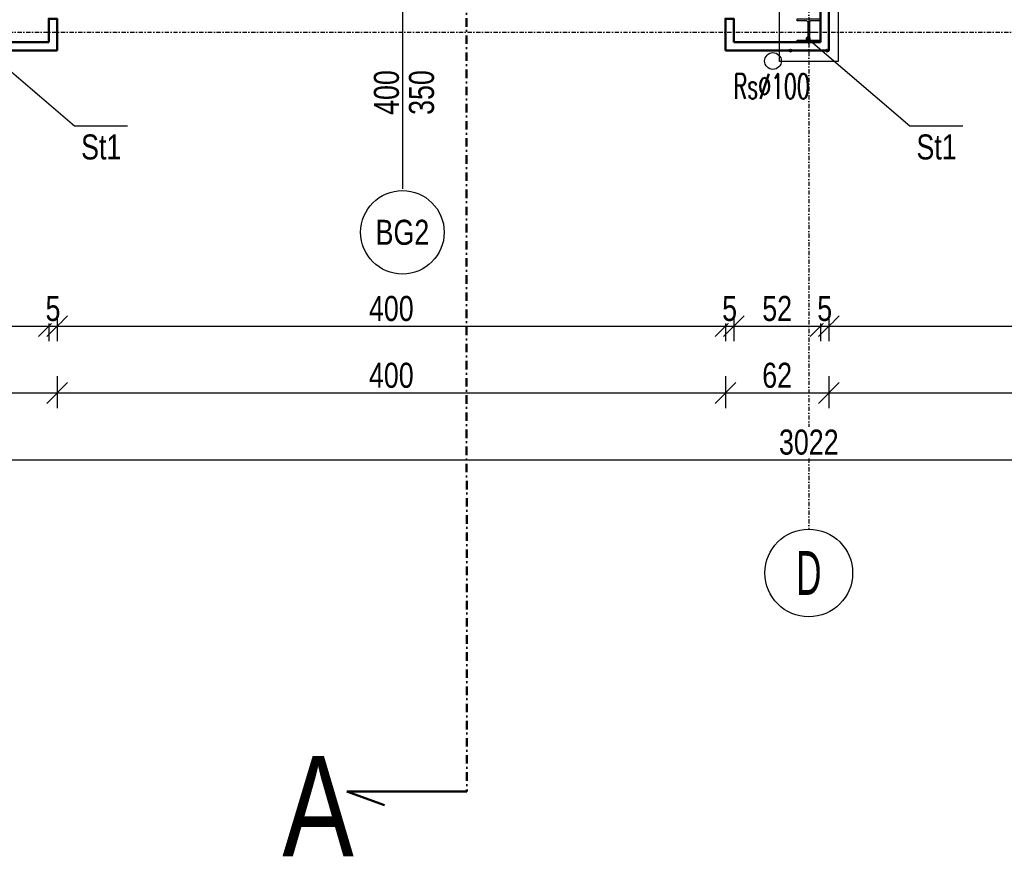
# Model space of a CAD drawing. Header units: centimetres. Extents: x 47725 to 65780, y 1892 to 12037.
# Tile 61 of 156: x 50600 to 51190, y 4027 to 4528. Entities that reach past the tile are written whole.
import ezdxf
from ezdxf.enums import TextEntityAlignment as Align

# ---------------------------------------------------------------- set-up
doc = ezdxf.new("R2010")
doc.units = ezdxf.units.CM
doc.header["$LTSCALE"] = 0.02
for name, pattern in [('Ciągłe', [0]), ('DASHDOT', [25.4, 12.7, -6.35, 0, -6.35]), ('DASHDOT2', [12.7, 6.35, -3.175, 0, -3.175])]:
    doc.linetypes.add(name, pattern=pattern)
for name, color, linetype in [('33 - linia 2', 3, 'Continuous'), ('A-ELEWACJE', 3, 'Continuous'), ('A-Grid', 191, 'DASHDOT2'), ('CKDACH_OPIS', 3, 'Continuous'), ('CKDRZWI_OPIS', 3, 'Continuous'), ('CKDRZWI_OS', 1, 'Continuous'), ('CKOTOCZKI', 1, 'Continuous'), ('CKOTOCZKI_OPIS', 3, 'Ciągłe'), ('CKWYMIAR', 3, 'Continuous'), ('CSPROFILE_OSIE', 1, 'DASHDOT'), ('OPIS_K_WYK', 3, 'Continuous')]:
    doc.layers.add(name, color=color, linetype=linetype)
doc.layers.add('CKPRZEKROJ_OZN', color=4, linetype='DASHDOT', lineweight=50)
doc.layers.add('CKSCIANY_PRZEKR', color=6, linetype='Continuous', lineweight=50)
doc.layers.add('REV', color=20, linetype='Continuous', lineweight=40, plot=False)
doc.styles.add('BA_ARIAL_0.5', font='IC-Romans.shx', dxfattribs={"width": 0.5})
doc.styles.add('RomanS', font='romans.shx', dxfattribs={"width": 0.8})
doc.styles.get("Standard").update_dxf_attribs({"font": 'ic-simplex.shx', "width": 0.8})
doc.dimstyles.new('CADKON cm', dxfattribs={"dimscale": 10, "dimtxt": 2.5, "dimasz": 2.5, "dimexe": 1.8, "dimexo": 5, "dimgap": 0.6, "dimtad": 1, "dimrnd": 0.1, "dimtxsty": 'Standard', "dimblk1": 'OBLIQUE', "dimblk2": 'OBLIQUE', "dimsah": 1, "dimcen": 2.5, "dimadec": 1, "dimazin": 2, "dimtfac": 1, "dimtix": 1, "dimtmove": 2, "dimatfit": 3, "dimldrblk": 'OPEN30', "dimfxl": 5, "dimfxlon": 1, "dimtfill": 1, "dimtolj": 1, "dimarcsym": 0})
doc.dimstyles.new('Kopia2 CADKON cm', dxfattribs={"dimscale": 5, "dimtxt": 3, "dimasz": 2.5, "dimexe": 1.8, "dimexo": 5, "dimgap": 0.6, "dimtad": 1, "dimrnd": 0.5, "dimtxsty": 'Standard', "dimblk1": 'OBLIQUE', "dimblk2": 'OBLIQUE', "dimsah": 1, "dimcen": 2.5, "dimadec": 1, "dimazin": 2, "dimtfac": 1, "dimtix": 1, "dimtmove": 2, "dimatfit": 3, "dimldrblk": 'OPEN30', "dimfxl": 2, "dimfxlon": 1, "dimtfill": 1, "dimtolj": 1, "dimarcsym": 0})

# ---------------------------------------------------------------- blocks, each defined once
blk = doc.blocks.new('BA_Axis_Mark')
at = {"linetype": 'Continuous'}
blk.add_circle((0, 0), 37.5, dxfattribs=at)
at = {"linetype": 'Continuous', "style": 'BA_ARIAL_0.5', "width": 0.6}
blk.add_attdef('AXIS_NUMBER', text='', height=37.5, dxfattribs=at).set_placement((0, 0), align=Align.MIDDLE_CENTER)
blk = doc.blocks.new('A$7E8814A102C37C')
at = {"layer": 'A-Grid', "ltscale": 20}
blk.add_line((-237.5, -1667), (3157.5, -1667), dxfattribs=at)
blk.add_lwpolyline([(1500, -130), (1500, -1964.5)], dxfattribs=at)
at = {"layer": 'A-Grid', "xscale": 0.7000000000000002, "yscale": 0.7000000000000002, "zscale": 0.7000000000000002, "rotation": 360}
blk.add_blockref('BA_Axis_Mark', (1500, -1990.75), dxfattribs=at).add_auto_attribs({'AXIS_NUMBER': 'D'})
blk = doc.blocks.new('A$7E8A9A372D53')
at = {"layer": '33 - linia 2'}
blk.add_lwpolyline([(15040, -12530), (15180, -12530), (15180, -12542), (15125.5, -12542, 0.4142136), (15113.5, -12554), (15113.5, -12646, 0.4142136), (15125.5, -12658), (15180, -12658), (15180, -12670), (15040, -12670), (15040, -12658), (15094.5, -12658, 0.4142136), (15106.5, -12646), (15106.5, -12554, 0.4142136), (15094.5, -12542), (15040, -12542)], format="xyb", close=True, dxfattribs=at)
blk = doc.blocks.new('_OBLIQUE')
at = {"color": 0, "linetype": 'ByBlock'}
blk.add_line((-0.5, -0.5), (0.5, 0.5), dxfattribs=at)
blk = doc.blocks.new('CK_BUBBLE_1_0_0')
at = {"color": 0, "linetype": 'ByBlock', "lineweight": -2, "ltscale": 2}
blk.add_circle((0, 0), 1, dxfattribs=at)
at = {"color": 0, "linetype": 'ByBlock', "lineweight": -2, "ltscale": 2, "width": 0.8}
blk.add_attdef('NUM1', text='', height=15, rotation=90, dxfattribs=at).set_placement((6915.991, -4954.524), align=Align.MIDDLE_CENTER)
blk = doc.blocks.new('*D1982')
at = {"layer": 'CKWYMIAR', "color": 0, "lineweight": -2}
for p, q in [((50527.93, 4354.61), (50527.93, 4335.61)), ((50617.93, 4354.61), (50617.93, 4335.61)), ((50527.93, 4344.61), (50617.93, 4344.61))]:
    blk.add_line(p, q, dxfattribs=at)
at = {"layer": 'CKWYMIAR', "color": 0, "lineweight": -2, "xscale": 12.5, "yscale": 12.5, "zscale": 12.5, "rotation": 180}
blk.add_blockref('_OBLIQUE', (50527.93, 4344.61), dxfattribs=at)
at = {"layer": 'CKWYMIAR', "color": 0, "lineweight": -2, "xscale": 12.5, "yscale": 12.5, "zscale": 12.5}
blk.add_blockref('_OBLIQUE', (50617.93, 4344.61), dxfattribs=at)
at = {"layer": 'CKWYMIAR', "color": 0, "insert": (50572.93, 4355.11), "char_height": 15, "attachment_point": 5, "bg_fill": 3, "box_fill_scale": 1.1, "bg_fill_color": 256, "bg_fill_true_color": 13158600, "bg_fill_transparency": 0}
blk.add_mtext('\\A1;90', dxfattribs=at)
blk = doc.blocks.new('_Open30')
at = {"color": 0, "linetype": 'ByBlock', "lineweight": -2}
for p, q in [((-1, 0.268), (0, 0)), ((0, 0), (-1, -0.268)), ((0, 0), (-1, 0))]:
    blk.add_line(p, q, dxfattribs=at)
blk = doc.blocks.new('*D1983')
at = {"layer": 'CKWYMIAR', "color": 0, "lineweight": -2}
for p, q in [((50617.93, 4354.61), (50617.93, 4335.61)), ((50622.93, 4354.61), (50622.93, 4335.61)), ((50617.93, 4344.61), (50622.93, 4344.61))]:
    blk.add_line(p, q, dxfattribs=at)
at = {"layer": 'CKWYMIAR', "color": 0, "lineweight": -2, "xscale": 12.5, "yscale": 12.5, "zscale": 12.5}
blk.add_blockref('_OBLIQUE', (50617.93, 4344.61), dxfattribs=at)
at = {"layer": 'CKWYMIAR', "color": 0, "lineweight": -2, "xscale": 12.5, "yscale": 12.5, "zscale": 12.5, "rotation": 180}
blk.add_blockref('_OBLIQUE', (50622.93, 4344.61), dxfattribs=at)
at = {"layer": 'CKWYMIAR', "color": 0, "insert": (50620.43, 4355.11), "char_height": 15, "attachment_point": 5, "bg_fill": 3, "box_fill_scale": 1.1, "bg_fill_color": 256, "bg_fill_true_color": 13158600, "bg_fill_transparency": 0}
blk.add_mtext('\\A1;5', dxfattribs=at)
blk = doc.blocks.new('*D1984')
at = {"layer": 'CKWYMIAR', "color": 0, "lineweight": -2}
for p, q in [((50622.93, 4354.61), (50622.93, 4335.61)), ((51022.93, 4354.61), (51022.93, 4335.61)), ((50622.93, 4344.61), (51022.93, 4344.61))]:
    blk.add_line(p, q, dxfattribs=at)
at = {"layer": 'CKWYMIAR', "color": 0, "lineweight": -2, "xscale": 12.5, "yscale": 12.5, "zscale": 12.5, "rotation": 180}
blk.add_blockref('_OBLIQUE', (50622.93, 4344.61), dxfattribs=at)
at = {"layer": 'CKWYMIAR', "color": 0, "lineweight": -2, "xscale": 12.5, "yscale": 12.5, "zscale": 12.5}
blk.add_blockref('_OBLIQUE', (51022.93, 4344.61), dxfattribs=at)
at = {"layer": 'CKWYMIAR', "color": 0, "insert": (50822.93, 4355.11), "char_height": 15, "attachment_point": 5, "bg_fill": 3, "box_fill_scale": 1.1, "bg_fill_color": 256, "bg_fill_true_color": 13158600, "bg_fill_transparency": 0}
blk.add_mtext('\\A1;400', dxfattribs=at)
blk = doc.blocks.new('*D1985')
at = {"layer": 'CKWYMIAR', "color": 0, "lineweight": -2}
for p, q in [((51022.93, 4354.61), (51022.93, 4335.61)), ((51027.93, 4354.61), (51027.93, 4335.61)), ((51022.93, 4344.61), (51027.93, 4344.61))]:
    blk.add_line(p, q, dxfattribs=at)
at = {"layer": 'CKWYMIAR', "color": 0, "lineweight": -2, "xscale": 12.5, "yscale": 12.5, "zscale": 12.5}
blk.add_blockref('_OBLIQUE', (51022.93, 4344.61), dxfattribs=at)
at = {"layer": 'CKWYMIAR', "color": 0, "lineweight": -2, "xscale": 12.5, "yscale": 12.5, "zscale": 12.5, "rotation": 180}
blk.add_blockref('_OBLIQUE', (51027.93, 4344.61), dxfattribs=at)
at = {"layer": 'CKWYMIAR', "color": 0, "insert": (51025.43, 4355.11), "char_height": 15, "attachment_point": 5, "bg_fill": 3, "box_fill_scale": 1.1, "bg_fill_color": 256, "bg_fill_true_color": 13158600, "bg_fill_transparency": 0}
blk.add_mtext('\\A1;5', dxfattribs=at)
blk = doc.blocks.new('*D1986')
at = {"layer": 'CKWYMIAR', "color": 0, "lineweight": -2}
for p, q in [((51027.93, 4354.61), (51027.93, 4335.61)), ((51079.82, 4354.61), (51079.82, 4335.61)), ((51027.93, 4344.61), (51079.82, 4344.61))]:
    blk.add_line(p, q, dxfattribs=at)
at = {"layer": 'CKWYMIAR', "color": 0, "lineweight": -2, "xscale": 12.5, "yscale": 12.5, "zscale": 12.5, "rotation": 180}
blk.add_blockref('_OBLIQUE', (51027.93, 4344.61), dxfattribs=at)
at = {"layer": 'CKWYMIAR', "color": 0, "lineweight": -2, "xscale": 12.5, "yscale": 12.5, "zscale": 12.5}
blk.add_blockref('_OBLIQUE', (51079.82, 4344.61), dxfattribs=at)
at = {"layer": 'CKWYMIAR', "color": 0, "insert": (51053.87, 4355.11), "char_height": 15, "attachment_point": 5, "bg_fill": 3, "box_fill_scale": 1.1, "bg_fill_color": 256, "bg_fill_true_color": 13158600, "bg_fill_transparency": 0}
blk.add_mtext('\\A1;52', dxfattribs=at)
blk = doc.blocks.new('*D1987')
at = {"layer": 'CKWYMIAR', "color": 0, "lineweight": -2}
for p, q in [((51079.82, 4354.61), (51079.82, 4335.61)), ((51084.82, 4354.61), (51084.82, 4335.61)), ((51079.82, 4344.61), (51084.82, 4344.61))]:
    blk.add_line(p, q, dxfattribs=at)
at = {"layer": 'CKWYMIAR', "color": 0, "lineweight": -2, "xscale": 12.5, "yscale": 12.5, "zscale": 12.5}
blk.add_blockref('_OBLIQUE', (51079.82, 4344.61), dxfattribs=at)
at = {"layer": 'CKWYMIAR', "color": 0, "lineweight": -2, "xscale": 12.5, "yscale": 12.5, "zscale": 12.5, "rotation": 180}
blk.add_blockref('_OBLIQUE', (51084.82, 4344.61), dxfattribs=at)
at = {"layer": 'CKWYMIAR', "color": 0, "insert": (51082.32, 4355.11), "char_height": 15, "attachment_point": 5, "bg_fill": 3, "box_fill_scale": 1.1, "bg_fill_color": 256, "bg_fill_true_color": 13158600, "bg_fill_transparency": 0}
blk.add_mtext('\\A1;5', dxfattribs=at)
blk = doc.blocks.new('*D1988')
at = {"layer": 'CKWYMIAR', "color": 0, "lineweight": -2}
for p, q in [((51084.82, 4354.61), (51084.82, 4335.61)), ((52578.82, 4354.61), (52578.82, 4335.61)), ((51084.82, 4344.61), (52578.82, 4344.61))]:
    blk.add_line(p, q, dxfattribs=at)
at = {"layer": 'CKWYMIAR', "color": 0, "lineweight": -2, "xscale": 12.5, "yscale": 12.5, "zscale": 12.5, "rotation": 180}
blk.add_blockref('_OBLIQUE', (51084.82, 4344.61), dxfattribs=at)
at = {"layer": 'CKWYMIAR', "color": 0, "lineweight": -2, "xscale": 12.5, "yscale": 12.5, "zscale": 12.5}
blk.add_blockref('_OBLIQUE', (52578.82, 4344.61), dxfattribs=at)
at = {"layer": 'CKWYMIAR', "color": 0, "insert": (51831.82, 4355.11), "char_height": 15, "attachment_point": 5, "bg_fill": 3, "box_fill_scale": 1.1, "bg_fill_color": 256, "bg_fill_true_color": 13158600, "bg_fill_transparency": 0}
blk.add_mtext('\\A1;1494', dxfattribs=at)
blk = doc.blocks.new('*D1994')
at = {"layer": 'CKWYMIAR', "color": 0, "lineweight": -2}
for p, q in [((50522.93, 4314.61), (50522.93, 4295.61)), ((50622.93, 4314.61), (50622.93, 4295.61)), ((50522.93, 4304.61), (50622.93, 4304.61))]:
    blk.add_line(p, q, dxfattribs=at)
at = {"layer": 'CKWYMIAR', "color": 0, "lineweight": -2, "xscale": 12.5, "yscale": 12.5, "zscale": 12.5, "rotation": 180}
blk.add_blockref('_OBLIQUE', (50522.93, 4304.61), dxfattribs=at)
at = {"layer": 'CKWYMIAR', "color": 0, "lineweight": -2, "xscale": 12.5, "yscale": 12.5, "zscale": 12.5}
blk.add_blockref('_OBLIQUE', (50622.93, 4304.61), dxfattribs=at)
at = {"layer": 'CKWYMIAR', "color": 0, "insert": (50572.93, 4315.11), "char_height": 15, "attachment_point": 5, "bg_fill": 3, "box_fill_scale": 1.1, "bg_fill_color": 256, "bg_fill_true_color": 13158600, "bg_fill_transparency": 0}
blk.add_mtext('\\A1;100', dxfattribs=at)
blk = doc.blocks.new('*D1995')
at = {"layer": 'CKWYMIAR', "color": 0, "lineweight": -2}
for p, q in [((50622.93, 4314.61), (50622.93, 4295.61)), ((51022.93, 4314.61), (51022.93, 4295.61)), ((50622.93, 4304.61), (51022.93, 4304.61))]:
    blk.add_line(p, q, dxfattribs=at)
at = {"layer": 'CKWYMIAR', "color": 0, "lineweight": -2, "xscale": 12.5, "yscale": 12.5, "zscale": 12.5, "rotation": 180}
blk.add_blockref('_OBLIQUE', (50622.93, 4304.61), dxfattribs=at)
at = {"layer": 'CKWYMIAR', "color": 0, "lineweight": -2, "xscale": 12.5, "yscale": 12.5, "zscale": 12.5}
blk.add_blockref('_OBLIQUE', (51022.93, 4304.61), dxfattribs=at)
at = {"layer": 'CKWYMIAR', "color": 0, "insert": (50822.93, 4315.11), "char_height": 15, "attachment_point": 5, "bg_fill": 3, "box_fill_scale": 1.1, "bg_fill_color": 256, "bg_fill_true_color": 13158600, "bg_fill_transparency": 0}
blk.add_mtext('\\A1;400', dxfattribs=at)
blk = doc.blocks.new('*D1996')
at = {"layer": 'CKWYMIAR', "color": 0, "lineweight": -2}
for p, q in [((51022.93, 4314.61), (51022.93, 4295.61)), ((51084.82, 4314.61), (51084.82, 4295.61)), ((51022.93, 4304.61), (51084.82, 4304.61))]:
    blk.add_line(p, q, dxfattribs=at)
at = {"layer": 'CKWYMIAR', "color": 0, "lineweight": -2, "xscale": 12.5, "yscale": 12.5, "zscale": 12.5, "rotation": 180}
blk.add_blockref('_OBLIQUE', (51022.93, 4304.61), dxfattribs=at)
at = {"layer": 'CKWYMIAR', "color": 0, "lineweight": -2, "xscale": 12.5, "yscale": 12.5, "zscale": 12.5}
blk.add_blockref('_OBLIQUE', (51084.82, 4304.61), dxfattribs=at)
at = {"layer": 'CKWYMIAR', "color": 0, "insert": (51053.87, 4315.11), "char_height": 15, "attachment_point": 5, "bg_fill": 3, "box_fill_scale": 1.1, "bg_fill_color": 256, "bg_fill_true_color": 13158600, "bg_fill_transparency": 0}
blk.add_mtext('\\A1;62', dxfattribs=at)
blk = doc.blocks.new('*D1997')
at = {"layer": 'CKWYMIAR', "color": 0, "lineweight": -2}
for p, q in [((51084.82, 4314.61), (51084.82, 4295.61)), ((52578.82, 4314.61), (52578.82, 4295.61)), ((51084.82, 4304.61), (52578.82, 4304.61))]:
    blk.add_line(p, q, dxfattribs=at)
at = {"layer": 'CKWYMIAR', "color": 0, "lineweight": -2, "xscale": 12.5, "yscale": 12.5, "zscale": 12.5, "rotation": 180}
blk.add_blockref('_OBLIQUE', (51084.82, 4304.61), dxfattribs=at)
at = {"layer": 'CKWYMIAR', "color": 0, "lineweight": -2, "xscale": 12.5, "yscale": 12.5, "zscale": 12.5}
blk.add_blockref('_OBLIQUE', (52578.82, 4304.61), dxfattribs=at)
at = {"layer": 'CKWYMIAR', "color": 0, "insert": (51831.82, 4315.11), "char_height": 15, "attachment_point": 5, "bg_fill": 3, "box_fill_scale": 1.1, "bg_fill_color": 256, "bg_fill_true_color": 13158600, "bg_fill_transparency": 0}
blk.add_mtext('\\A1;1494', dxfattribs=at)
blk = doc.blocks.new('*D1999')
at = {"layer": 'CKWYMIAR', "color": 0, "lineweight": -2}
for p, q in [((49561.82, 4274.61), (49561.82, 4255.61)), ((52583.82, 4274.61), (52583.82, 4255.61)), ((49561.82, 4264.61), (52583.82, 4264.61))]:
    blk.add_line(p, q, dxfattribs=at)
at = {"layer": 'CKWYMIAR', "color": 0, "lineweight": -2, "xscale": 12.5, "yscale": 12.5, "zscale": 12.5, "rotation": 180}
blk.add_blockref('_OBLIQUE', (49561.82, 4264.61), dxfattribs=at)
at = {"layer": 'CKWYMIAR', "color": 0, "lineweight": -2, "xscale": 12.5, "yscale": 12.5, "zscale": 12.5}
blk.add_blockref('_OBLIQUE', (52583.82, 4264.61), dxfattribs=at)
at = {"layer": 'CKWYMIAR', "color": 0, "insert": (51072.82, 4275.11), "char_height": 15, "attachment_point": 5, "bg_fill": 3, "box_fill_scale": 1.1, "bg_fill_color": 256, "bg_fill_true_color": 13158600, "bg_fill_transparency": 0}
blk.add_mtext('\\A1;3022', dxfattribs=at)
blk = doc.blocks.new('A$7E8A16153526364')
at = {"layer": '33 - linia 2'}
blk.add_lwpolyline([(-15285, -12435), (-14935, -12435), (-14935, -12785), (-15285, -12785)], close=True, dxfattribs=at)
for centre in [(-15220, -12720), (-15000, -12720)]:
    blk.add_circle(centre, 9, dxfattribs=at)

msp = doc.modelspace()

# ---------------------------------------------------------------- linework, layer by layer
msp.add_circle((51051.375, 4503.354), 5)
at = {"layer": 'CKDRZWI_OS'}
msp.add_line((50829.581, 4569.91), (50829.581, 4426.781), dxfattribs=at)
at = {"layer": 'CKPRZEKROJ_OZN', "ltscale": 20}
msp.add_line((50867.666, 6170.576), (50868.071, 4066.01), dxfattribs=at)
at = {"layer": 'CKPRZEKROJ_OZN', "linetype": 'Continuous'}
for p, q in [((50868.071, 4066.01), (50796.352, 4066.01)), ((50796.352, 4066.01), (50818.807, 4057.767))]:
    msp.add_line(p, q, dxfattribs=at)
at = {"layer": 'CKSCIANY_PRZEKR'}
for p, q in [((51079.82, 5095.604), (51079.82, 4514.604)), ((51084.819, 5095.552), (51084.819, 4509.604)), ((50617.929, 4514.604), (50527.929, 4514.604)), ((51079.82, 4514.604), (51027.929, 4514.604)), ((50622.929, 4509.604), (50522.929, 4509.604)), ((51084.819, 4509.604), (51022.929, 4509.604))]:
    msp.add_line(p, q, dxfattribs=at)
for points in [[(50622.929, 4509.604), (50622.929, 4528.604), (50617.929, 4528.604), (50617.929, 4514.604)], [(51022.929, 4509.604), (51022.929, 4528.604), (51027.929, 4528.604), (51027.929, 4514.604)]]:
    msp.add_lwpolyline(points, dxfattribs=at)
at = {"layer": 'CSPROFILE_OSIE'}
for p, q in [((51072.82, 4513.604), (51072.82, 4527.604)), ((51068.62, 4520.604), (51077.02, 4520.604))]:
    msp.add_line(p, q, dxfattribs=at)
at = {"layer": 'OPIS_K_WYK', "ltscale": 0.5}
for points in [[(50633.334, 4464.54), (50664.966, 4464.54)], [(51133.334, 4464.54), (51164.966, 4464.54)]]:
    msp.add_lwpolyline(points, dxfattribs=at)

# ---------------------------------------------------------------- block references
at = {"layer": 'A-Grid', "lineweight": -3}
msp.add_blockref('A$7E8814A102C37C', (49572.82, 6187.604), dxfattribs=at)
at = {"layer": 'CKOTOCZKI', "ltscale": 2}
ref = msp.add_blockref('CK_BUBBLE_1_0_0', (50829.581, 4400.811), dxfattribs=dict(at, xscale=25, yscale=25, zscale=25, rotation=360))
ref.add_attrib('NUM1', 'BG2', dxfattribs={"layer": 'CKOTOCZKI_OPIS', "ltscale": 2, "height": 15, "width": 0.8}).set_placement((50829.581, 4400.811), align=Align.MIDDLE_CENTER)
at = {"layer": 'REV', "xscale": 0.1, "yscale": 0.1, "zscale": 0.1}
msp.add_blockref('A$7E8A9A372D53', (49561.82, 5781.604), dxfattribs=at)

# ---------------------------------------------------------------- texts
at = {"layer": 'CKDACH_OPIS', "linetype": 'Continuous', "lineweight": 9, "style": 'RomanS', "width": 0.6}
msp.add_text('Rs∅100', height=15, rotation=359.998229, dxfattribs=at).set_placement((51027.841, 4480.749))
at = {"layer": 'CKDRZWI_OPIS', "width": 0.8}
msp.add_text('400', height=15, rotation=90, dxfattribs=at).set_placement((50827.479, 4484.482), align=Align.CENTER)
msp.add_text('350', height=15, rotation=90, dxfattribs=at).set_placement((50833.479, 4484.482), align=Align.TOP_CENTER)
at = {"layer": 'CKPRZEKROJ_OZN', "lineweight": 18, "width": 0.8}
msp.add_text('A', height=60, dxfattribs=at).set_placement((50779.089, 4057.234), align=Align.MIDDLE_CENTER)
at = {"layer": 'OPIS_K_WYK', "linetype": 'Continuous', "width": 0.8}
for p in [(50637.242, 4444.396), (51137.242, 4444.396)]:
    msp.add_text('St1', height=15, dxfattribs=at).set_placement(p)

# ---------------------------------------------------------------- leaders
at = {"layer": 'OPIS_K_WYK', "ltscale": 0.5}
for points in [[(50572.47, 4516.604), (50633.334, 4464.54)], [(51072.47, 4516.604), (51133.334, 4464.54)]]:
    msp.add_leader(points, dimstyle='CADKON cm', override={"dimscale": 5, "dimldrblk": 'DotSmall'}, dxfattribs=at)

# ---------------------------------------------------------------- next in the draw order: dimensions: what is measured, and where the dimension line sits
at = {"layer": 'CKWYMIAR'}
dim = msp.add_linear_dim(base=(50617.929, 4344.614), p1=(50527.929, 4521.604), p2=(50617.929, 4523.959), dimstyle='Kopia2 CADKON cm', override={"dimtmove": 2}, dxfattribs=at)
dim.commit()
dim.dimension.update_dxf_attribs({"geometry": '*D1982', "text_midpoint": (50572.929, 4355.114)})

# ---------------------------------------------------------------- next in the draw order: dimensions: what is measured, and where the dimension line sits
dim = msp.add_linear_dim(base=(50622.929, 4344.614), p1=(50617.929, 4523.959), p2=(50622.929, 4523.228), dimstyle='Kopia2 CADKON cm', override={"dimtmove": 2}, dxfattribs=at)
dim.commit()
dim.dimension.update_dxf_attribs({"geometry": '*D1983', "text_midpoint": (50620.429, 4355.114)})

# ---------------------------------------------------------------- next in the draw order: dimensions: what is measured, and where the dimension line sits
dim = msp.add_linear_dim(base=(51022.929, 4344.614), p1=(50622.929, 4523.228), p2=(51022.929, 4523.007), dimstyle='Kopia2 CADKON cm', override={"dimtmove": 2}, dxfattribs=at)
dim.commit()
dim.dimension.update_dxf_attribs({"geometry": '*D1984', "text_midpoint": (50822.929, 4355.114)})

# ---------------------------------------------------------------- next in the draw order: dimensions: what is measured, and where the dimension line sits
for base, p1, p2, picture, middle in [((51027.929, 4344.614), (51022.929, 4523.007), (51027.929, 4521.604), '*D1985', (51025.429, 4355.114)), ((50622.929, 4304.614), (50522.929, 4509.604), (50622.929, 4509.604), '*D1994', (50572.929, 4315.114))]:
    dim = msp.add_linear_dim(base=base, p1=p1, p2=p2, dimstyle='Kopia2 CADKON cm', override={"dimtmove": 2}, dxfattribs=at)
    dim.commit()
    dim.dimension.update_dxf_attribs({"geometry": picture, "text_midpoint": middle})

# ---------------------------------------------------------------- next in the draw order: dimensions: what is measured, and where the dimension line sits
dim = msp.add_linear_dim(base=(51079.82, 4344.614), p1=(51027.929, 4521.604), p2=(51079.82, 4522.35), dimstyle='Kopia2 CADKON cm', override={"dimtmove": 2}, dxfattribs=at)
dim.commit()
dim.dimension.update_dxf_attribs({"geometry": '*D1986', "text_midpoint": (51053.875, 4355.114)})

# ---------------------------------------------------------------- next in the draw order: dimensions: what is measured, and where the dimension line sits
for base, p1, p2, picture, middle in [((51084.819, 4344.614), (51079.82, 4522.35), (51084.819, 4522.35), '*D1987', (51082.32, 4355.114)), ((51022.929, 4304.614), (50622.929, 4509.604), (51022.929, 4509.604), '*D1995', (50822.929, 4315.114))]:
    dim = msp.add_linear_dim(base=base, p1=p1, p2=p2, dimstyle='Kopia2 CADKON cm', override={"dimtmove": 2}, dxfattribs=at)
    dim.commit()
    dim.dimension.update_dxf_attribs({"geometry": picture, "text_midpoint": middle})

# ---------------------------------------------------------------- next in the draw order: dimensions: what is measured, and where the dimension line sits
dim = msp.add_linear_dim(base=(52578.82, 4344.614), p1=(51084.819, 4509.604), p2=(52578.82, 4509.604), dimstyle='Kopia2 CADKON cm', dxfattribs=at)
dim.commit()
dim.dimension.update_dxf_attribs({"geometry": '*D1988', "text_midpoint": (51831.82, 4355.114)})

# ---------------------------------------------------------------- next in the draw order: dimensions: what is measured, and where the dimension line sits
dim = msp.add_linear_dim(base=(51084.819, 4304.614), p1=(51022.929, 4509.604), p2=(51084.819, 4509.604), dimstyle='Kopia2 CADKON cm', override={"dimtmove": 2}, dxfattribs=at)
dim.commit()
dim.dimension.update_dxf_attribs({"geometry": '*D1996', "text_midpoint": (51053.874, 4315.114)})

# ---------------------------------------------------------------- next in the draw order: dimensions: what is measured, and where the dimension line sits
dim = msp.add_linear_dim(base=(52578.82, 4304.614), p1=(51084.819, 4509.604), p2=(52578.82, 4509.604), dimstyle='Kopia2 CADKON cm', override={"dimtmove": 2}, dxfattribs=at)
dim.commit()
dim.dimension.update_dxf_attribs({"geometry": '*D1997', "text_midpoint": (51831.82, 4315.114)})

# ---------------------------------------------------------------- next in the draw order: dimensions: what is measured, and where the dimension line sits
dim = msp.add_linear_dim(base=(52583.82, 4264.614), p1=(49561.82, 4509.604), p2=(52583.82, 4509.604), dimstyle='Kopia2 CADKON cm', dxfattribs=at)
dim.commit()
dim.dimension.update_dxf_attribs({"geometry": '*D1999', "text_midpoint": (51072.82, 4275.114)})

# ---------------------------------------------------------------- next in the draw order: block references
at = {"layer": 'A-ELEWACJE', "xscale": 0.1, "yscale": 0.1, "zscale": 0.1}
msp.add_blockref('A$7E8A16153526364', (52583.82, 5781.604), dxfattribs=at)

doc.saveas('drawing.dxf')
